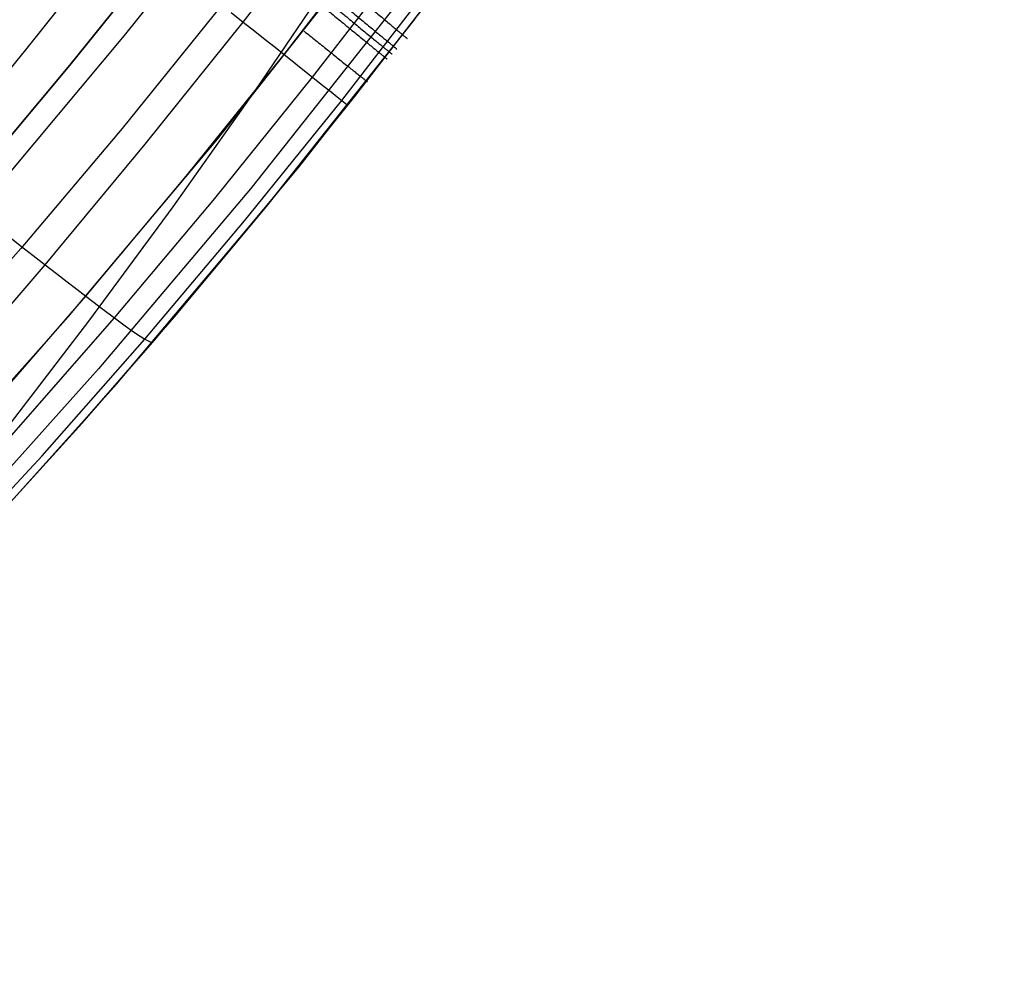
# Model space of a CAD drawing. Header units: millimetres. Extents: x -58 to 58, y -58 to 57.
# Tile 24 of 102: x -33 to -21, y 12 to 24. Entities that reach past the tile are written whole.
import ezdxf

# ---------------------------------------------------------------- set-up
doc = ezdxf.new("R2010")
doc.units = ezdxf.units.MM
doc.header["$MEASUREMENT"] = 0
doc.layers.add('Predefinito', color=5, linetype='Continuous')

msp = doc.modelspace()

# ---------------------------------------------------------------- linework, layer by layer
at = {"layer": 'Predefinito', "extrusion": (3.47394230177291e-06, 6.555324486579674e-06, 0.9999999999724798)}
msp.add_lwpolyline([(-40.05844920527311, 12.07019050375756), (-39.51148982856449, 12.54428719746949), (-38.86779374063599, 13.12657360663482), (-38.23617226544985, 13.72392384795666), (-37.61641020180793, 14.3354160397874), (-37.00829234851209, 14.96012830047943), (-36.41156237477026, 15.59715432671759), (-35.82579943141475, 16.24565012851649), (-34.68532672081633, 17.57373741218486), (-33.58273344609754, 18.93782103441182), (-32.51209907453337, 20.33156458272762), (-31.46826174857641, 21.7494670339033), (-30.45087407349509, 23.1891362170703), (-29.46166613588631, 24.65003284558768), (-28.50592178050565, 26.13583376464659), (-27.58969357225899, 27.65058958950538), (-26.71861564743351, 29.19554492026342), (-25.89803475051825, 30.77132529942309), (-25.50813448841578, 31.57106826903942), (-25.13256648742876, 32.37888605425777), (-24.77187897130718, 33.19483103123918), (-24.42659664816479, 34.01864619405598), (-24.09723834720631, 34.84999719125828), (-23.78432289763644, 35.68854967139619), (-23.48831992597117, 36.53398396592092), (-23.20950224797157, 37.38603913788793), (-22.94809347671, 38.24446893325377), (-22.7043172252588, 39.109027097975), (-22.47837071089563, 39.97943959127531), (-22.27034556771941, 40.85532122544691), (-22.08030703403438, 41.73625902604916), (-21.90832034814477, 42.62184001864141), (-21.75441527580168, 43.5116100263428), (-21.61847969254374, 44.40495006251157), (-21.50036600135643, 45.30119993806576), (-21.39992660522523, 46.19969946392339), (-21.31698821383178, 47.099926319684), (-21.2512747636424, 48.00190965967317), (-21.20248449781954, 48.90581650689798), (-21.17031565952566, 49.81181388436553), (-21.15446035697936, 50.71988457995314), (-21.15458615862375, 51.62927444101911), (-21.20142680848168, 53.44825810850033)], dxfattribs=at)
at = {"layer": 'Predefinito'}
for points in [[(-34.04639741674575, 18.95368799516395), (-32.76863869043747, 20.38720466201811), (-30.9175313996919, 22.59107931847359), (-29.1356223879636, 24.85155337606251)], [(-33.90439944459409, 22.13284132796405), (-32.75032847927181, 23.50955028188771), (-31.61168815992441, 24.92142779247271)], [(-31.61168815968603, 24.92142779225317), (-32.75032847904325, 23.50955028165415), (-33.90439944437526, 22.13284132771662)], [(-31.61168815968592, 24.92142779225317), (-32.75032847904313, 23.50955028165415), (-33.90439944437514, 22.13284132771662)], [(-33.77596067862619, 17.77395751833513), (-32.5973755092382, 19.0669446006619), (-31.44959269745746, 20.38794552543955), (-30.3258641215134, 21.7347958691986), (-29.21535980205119, 23.11525812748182), (-28.11721509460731, 24.54051315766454)], [(-30.8735537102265, 24.24264009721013), (-32.10128319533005, 22.7246930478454), (-33.35901233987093, 21.23315087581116), (-34.6488485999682, 19.77687850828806)]]:
    msp.add_lwpolyline(points, dxfattribs=at)
at = {"layer": 'Predefinito', "extrusion": (0.6295383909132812, 0.776969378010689, 0)}
msp.add_lwpolyline([(39.24354841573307, 320), (39.26574435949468, 319.9997536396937), (39.28812865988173, 319.9990058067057), (39.31068665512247, 319.9977436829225), (39.33340285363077, 319.9959549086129), (39.35626094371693, 319.9936276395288), (39.37924380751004, 319.9907506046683), (39.402333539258, 319.9873131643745), (39.4255114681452, 319.9833053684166), (39.44875818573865, 319.9787180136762), (39.4720535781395, 319.9735427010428), (39.49537686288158, 319.9677718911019), (39.51870663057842, 319.9613989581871), (39.54202089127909, 319.9544182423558), (39.56529712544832, 319.9468250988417), (39.58851233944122, 319.9386159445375), (39.61164312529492, 319.9297883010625), (39.63466572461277, 319.9203408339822), (39.65755609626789, 319.9102733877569), (39.68028998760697, 319.8995870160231), (39.70284300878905, 319.8882840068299), (39.72519070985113, 319.8763679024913), (39.74730866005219, 319.8638435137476), (39.76917252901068, 319.8507169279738), (39.79075816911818, 319.8369955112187), (39.81204169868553, 319.8226879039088), (39.83299958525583, 319.8078040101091), (39.85360872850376, 319.7923549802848), (39.87384654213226, 319.7763531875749), (39.89369103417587, 319.7598121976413), (39.91312088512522, 319.7427467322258), (39.93211552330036, 319.7251726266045), (39.95065519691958, 319.7071067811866), (39.96872104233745, 319.6885671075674), (39.98629514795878, 319.6695724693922), (40.00336061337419, 319.6501426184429), (40.01990160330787, 319.6302981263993), (40.0359033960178, 319.6100603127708), (40.05135242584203, 319.5894511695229), (40.06623631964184, 319.5684932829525), (40.08054392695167, 319.5472097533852), (40.09426534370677, 319.5256241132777), (40.10739192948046, 319.5037602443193), (40.11991631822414, 319.4816422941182), (40.13183242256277, 319.4592945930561), (40.14313543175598, 319.4367415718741), (40.15382180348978, 319.414007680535), (40.16388924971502, 319.3911173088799), (40.17333671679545, 319.3680947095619), (40.18216436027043, 319.3449639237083), (40.19037351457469, 319.3217487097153), (40.19796665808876, 319.2984724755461), (40.20494737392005, 319.2751582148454), (40.21132030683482, 319.2518284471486), (40.21709111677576, 319.2285051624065), (40.2222664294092, 319.2052097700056), (40.22685378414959, 319.1819630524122), (40.23086158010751, 319.158785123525), (40.23429902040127, 319.135695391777), (40.23717605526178, 319.1127125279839), (40.2395033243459, 319.0898544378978), (40.24129209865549, 319.0671382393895), (40.24255422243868, 319.0445802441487), (40.24330205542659, 319.0221959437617), (40.24354841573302, 319)], dxfattribs=at)
at = {"layer": 'Predefinito', "extrusion": (0.6335529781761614, 0.7736993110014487, 0)}
msp.add_lwpolyline([(39.23323410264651, 320), (39.25543004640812, 319.9997536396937), (39.27781434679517, 319.9990058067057), (39.30037234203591, 319.9977436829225), (39.32308854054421, 319.9959549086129), (39.34594663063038, 319.9936276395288), (39.3689294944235, 319.9907506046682), (39.39201922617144, 319.9873131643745), (39.41519715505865, 319.9833053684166), (39.4384438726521, 319.9787180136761), (39.46173926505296, 319.9735427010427), (39.48506254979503, 319.9677718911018), (39.50839231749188, 319.961398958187), (39.53170657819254, 319.9544182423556), (39.55498281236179, 319.9468250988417), (39.57819802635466, 319.9386159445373), (39.60132881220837, 319.9297883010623), (39.62435141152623, 319.9203408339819), (39.64724178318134, 319.9102733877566), (39.66997567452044, 319.8995870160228), (39.69252869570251, 319.8882840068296), (39.71487639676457, 319.8763679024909), (39.73699434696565, 319.8638435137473), (39.75885821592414, 319.8507169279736), (39.78044385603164, 319.8369955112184), (39.80172738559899, 319.8226879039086), (39.8226852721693, 319.8078040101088), (39.84329441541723, 319.7923549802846), (39.86353222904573, 319.7763531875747), (39.88337672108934, 319.7598121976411), (39.9028065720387, 319.7427467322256), (39.92180121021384, 319.7251726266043), (39.94034088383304, 319.7071067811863), (39.95840672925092, 319.6885671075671), (39.97598083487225, 319.6695724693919), (39.99304630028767, 319.6501426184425), (40.00958729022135, 319.6302981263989), (40.02558908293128, 319.6100603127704), (40.04103811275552, 319.5894511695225), (40.05592200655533, 319.5684932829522), (40.07022961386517, 319.5472097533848), (40.08395103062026, 319.5256241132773), (40.09707761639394, 319.5037602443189), (40.10960200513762, 319.4816422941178), (40.12151810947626, 319.4592945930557), (40.13282111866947, 319.4367415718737), (40.14350749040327, 319.4140076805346), (40.15357493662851, 319.3911173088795), (40.16302240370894, 319.3680947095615), (40.17185004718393, 319.3449639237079), (40.18005920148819, 319.321748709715), (40.18765234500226, 319.2984724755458), (40.19463306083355, 319.2751582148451), (40.20100599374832, 319.2518284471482), (40.20677680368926, 319.2285051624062), (40.2119521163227, 319.2052097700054), (40.21653947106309, 319.1819630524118), (40.22054726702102, 319.1587851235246), (40.22398470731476, 319.1356953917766), (40.22686174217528, 319.1127125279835), (40.22918901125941, 319.0898544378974), (40.230977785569, 319.0671382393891), (40.2322399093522, 319.0445802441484), (40.23298774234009, 319.0221959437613), (40.23323410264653, 318.9999999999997)], dxfattribs=at)
at = {"layer": 'Predefinito', "extrusion": (0.6354600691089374, 0.772133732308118, 0)}
msp.add_lwpolyline([(39.22700556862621, 320), (39.24920151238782, 319.9997536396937), (39.27158581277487, 319.9990058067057), (39.29414380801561, 319.9977436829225), (39.31686000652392, 319.9959549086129), (39.33971809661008, 319.9936276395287), (39.3627009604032, 319.9907506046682), (39.38579069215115, 319.9873131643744), (39.40896862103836, 319.9833053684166), (39.4322153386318, 319.9787180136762), (39.45551073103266, 319.9735427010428), (39.47883401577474, 319.9677718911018), (39.50216378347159, 319.961398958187), (39.52547804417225, 319.9544182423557), (39.5487542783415, 319.9468250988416), (39.57196949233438, 319.9386159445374), (39.5951002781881, 319.9297883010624), (39.61812287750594, 319.920340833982), (39.64101324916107, 319.9102733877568), (39.66374714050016, 319.899587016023), (39.68630016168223, 319.8882840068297), (39.70864786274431, 319.8763679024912), (39.73076581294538, 319.8638435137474), (39.75262968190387, 319.8507169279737), (39.77421532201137, 319.8369955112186), (39.79549885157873, 319.8226879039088), (39.81645673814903, 319.807804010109), (39.83706588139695, 319.7923549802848), (39.85730369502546, 319.7763531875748), (39.87714818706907, 319.7598121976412), (39.89657803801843, 319.7427467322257), (39.91557267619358, 319.7251726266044), (39.93411234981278, 319.7071067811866), (39.95217819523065, 319.6885671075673), (39.96975230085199, 319.6695724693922), (39.9868177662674, 319.6501426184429), (40.00335875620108, 319.6302981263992), (40.01936054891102, 319.6100603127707), (40.03480957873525, 319.5894511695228), (40.04969347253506, 319.5684932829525), (40.06400107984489, 319.5472097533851), (40.0777224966, 319.5256241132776), (40.09084908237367, 319.5037602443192), (40.10337347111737, 319.4816422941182), (40.115289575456, 319.459294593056), (40.1265925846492, 319.4367415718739), (40.13727895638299, 319.4140076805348), (40.14734640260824, 319.3911173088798), (40.15679386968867, 319.3680947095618), (40.16562151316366, 319.3449639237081), (40.17383066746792, 319.3217487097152), (40.18142381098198, 319.298472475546), (40.18840452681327, 319.2751582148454), (40.19477745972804, 319.2518284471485), (40.20054826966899, 319.2285051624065), (40.20572358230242, 319.2052097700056), (40.21031093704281, 319.1819630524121), (40.21431873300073, 319.1587851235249), (40.21775617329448, 319.1356953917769), (40.22063320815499, 319.1127125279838), (40.22296047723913, 319.0898544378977), (40.22474925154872, 319.0671382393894), (40.22601137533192, 319.0445802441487), (40.22675920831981, 319.0221959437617), (40.22700556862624, 319)], dxfattribs=at)
at = {"layer": 'Predefinito', "extrusion": (1, 0, 0)}
for points in [[(23.50955028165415, 59.99999999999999), (23.50955028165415, 319)], [(21.73479586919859, 319), (21.73479586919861, 59.99960509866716)], [(19.06694460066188, 319), (19.06694460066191, 59.99947642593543)]]:
    msp.add_lwpolyline(points, dxfattribs=at)
at = {"layer": 'Predefinito', "extrusion": (0.6373827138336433, 0.7705473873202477, 0)}
msp.add_lwpolyline([(39.21983552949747, 320), (39.24203147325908, 319.9997536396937), (39.26441577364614, 319.9990058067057), (39.28697376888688, 319.9977436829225), (39.30968996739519, 319.9959549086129), (39.33254805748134, 319.9936276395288), (39.35553092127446, 319.9907506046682), (39.37862065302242, 319.9873131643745), (39.40179858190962, 319.9833053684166), (39.42504529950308, 319.9787180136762), (39.44834069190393, 319.9735427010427), (39.47166397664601, 319.9677718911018), (39.49499374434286, 319.961398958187), (39.51830800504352, 319.9544182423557), (39.54158423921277, 319.9468250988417), (39.56479945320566, 319.9386159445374), (39.58793023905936, 319.9297883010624), (39.61095283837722, 319.920340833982), (39.63384321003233, 319.9102733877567), (39.65657710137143, 319.899587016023), (39.6791301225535, 319.8882840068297), (39.70147782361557, 319.8763679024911), (39.72359577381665, 319.8638435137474), (39.74545964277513, 319.8507169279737), (39.76704528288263, 319.8369955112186), (39.78832881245, 319.8226879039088), (39.8092866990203, 319.807804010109), (39.82989584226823, 319.7923549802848), (39.85013365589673, 319.7763531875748), (39.86997814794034, 319.7598121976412), (39.88940799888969, 319.7427467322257), (39.90840263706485, 319.7251726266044), (39.92694231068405, 319.7071067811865), (39.94500815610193, 319.6885671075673), (39.96258226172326, 319.6695724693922), (39.97964772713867, 319.6501426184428), (39.99618871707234, 319.6302981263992), (40.01219050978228, 319.6100603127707), (40.02763953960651, 319.5894511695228), (40.04252343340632, 319.5684932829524), (40.05683104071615, 319.5472097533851), (40.07055245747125, 319.5256241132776), (40.08367904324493, 319.5037602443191), (40.09620343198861, 319.481642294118), (40.10811953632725, 319.459294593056), (40.11942254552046, 319.4367415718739), (40.13010891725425, 319.4140076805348), (40.1401763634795, 319.3911173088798), (40.14962383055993, 319.3680947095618), (40.15845147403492, 319.3449639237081), (40.16666062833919, 319.3217487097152), (40.17425377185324, 319.298472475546), (40.18123448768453, 319.2751582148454), (40.18760742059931, 319.2518284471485), (40.19337823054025, 319.2285051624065), (40.19855354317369, 319.2052097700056), (40.20314089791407, 319.1819630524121), (40.20714869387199, 319.1587851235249), (40.21058613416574, 319.135695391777), (40.21346316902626, 319.1127125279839), (40.21579043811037, 319.0898544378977), (40.21757921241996, 319.0671382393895), (40.21884133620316, 319.0445802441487), (40.21958916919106, 319.0221959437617), (40.21983552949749, 319)], dxfattribs=at)
at = {"layer": 'Predefinito', "extrusion": (0.6255992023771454, 0.7801446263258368, 0)}
msp.add_lwpolyline([(38.25013327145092, 320), (38.22793732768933, 319.9997536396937), (38.20555302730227, 319.9990058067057), (38.18299503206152, 319.9977436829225), (38.16027883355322, 319.9959549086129), (38.13742074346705, 319.9936276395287), (38.11443787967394, 319.9907506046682), (38.09134814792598, 319.9873131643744), (38.06817021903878, 319.9833053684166), (38.04492350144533, 319.9787180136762), (38.02162810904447, 319.9735427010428), (37.9983048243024, 319.9677718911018), (37.97497505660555, 319.961398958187), (37.95166079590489, 319.9544182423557), (37.92838456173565, 319.9468250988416), (37.90516934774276, 319.9386159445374), (37.88203856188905, 319.9297883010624), (37.85901596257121, 319.920340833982), (37.83612559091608, 319.9102733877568), (37.813391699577, 319.899587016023), (37.79083867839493, 319.8882840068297), (37.76849097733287, 319.8763679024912), (37.74637302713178, 319.8638435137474), (37.7245091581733, 319.8507169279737), (37.70292351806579, 319.8369955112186), (37.68163998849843, 319.8226879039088), (37.66068210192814, 319.807804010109), (37.64007295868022, 319.7923549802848), (37.61983514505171, 319.7763531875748), (37.59999065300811, 319.7598121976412), (37.58056080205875, 319.7427467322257), (37.5615661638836, 319.7251726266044), (37.5430264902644, 319.7071067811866), (37.52496064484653, 319.6885671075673), (37.50738653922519, 319.6695724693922), (37.49032107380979, 319.6501426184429), (37.47378008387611, 319.6302981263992), (37.45777829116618, 319.6100603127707), (37.44232926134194, 319.5894511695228), (37.42744536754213, 319.5684932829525), (37.4131377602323, 319.5472097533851), (37.39941634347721, 319.5256241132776), (37.38628975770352, 319.5037602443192), (37.37376536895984, 319.4816422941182), (37.36184926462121, 319.459294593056), (37.350546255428, 319.4367415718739), (37.33985988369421, 319.4140076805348), (37.32979243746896, 319.3911173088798), (37.32034497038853, 319.3680947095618), (37.31151732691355, 319.3449639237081), (37.30330817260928, 319.3217487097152), (37.29571502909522, 319.298472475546), (37.28873431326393, 319.2751582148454), (37.28236138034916, 319.2518284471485), (37.27659057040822, 319.2285051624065), (37.27141525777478, 319.2052097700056), (37.26682790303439, 319.1819630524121), (37.26282010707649, 319.1587851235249), (37.25938266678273, 319.1356953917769), (37.25650563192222, 319.1127125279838), (37.25417836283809, 319.0898544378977), (37.2523895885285, 319.0671382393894), (37.25112746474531, 319.0445802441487), (37.25037963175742, 319.0221959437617), (37.25013327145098, 319)], dxfattribs=at)
at = {"layer": 'Predefinito', "extrusion": (0.6333962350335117, 0.7738276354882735, 0)}
msp.add_lwpolyline([(38.23370712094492, 320), (38.21151117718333, 319.9997536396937), (38.18912687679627, 319.9990058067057), (38.16656888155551, 319.9977436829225), (38.14385268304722, 319.9959549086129), (38.12099459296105, 319.9936276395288), (38.09801172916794, 319.9907506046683), (38.07492199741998, 319.9873131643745), (38.05174406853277, 319.9833053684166), (38.02849735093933, 319.9787180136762), (38.00520195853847, 319.9735427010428), (37.98187867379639, 319.9677718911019), (37.95854890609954, 319.9613989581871), (37.93523464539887, 319.9544182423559), (37.91195841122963, 319.9468250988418), (37.88874319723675, 319.9386159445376), (37.86561241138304, 319.9297883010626), (37.84258981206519, 319.9203408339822), (37.81969944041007, 319.9102733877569), (37.79696554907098, 319.8995870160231), (37.77441252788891, 319.88828400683), (37.75206482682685, 319.8763679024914), (37.72994687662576, 319.8638435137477), (37.70808300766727, 319.850716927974), (37.68649736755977, 319.8369955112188), (37.6652138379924, 319.822687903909), (37.6442559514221, 319.8078040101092), (37.62364680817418, 319.792354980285), (37.60340899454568, 319.7763531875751), (37.58356450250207, 319.7598121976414), (37.56413465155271, 319.742746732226), (37.54514001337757, 319.7251726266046), (37.52660033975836, 319.7071067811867), (37.50853449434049, 319.6885671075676), (37.49096038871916, 319.6695724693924), (37.47389492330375, 319.6501426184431), (37.45735393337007, 319.6302981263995), (37.44135214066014, 319.6100603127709), (37.4259031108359, 319.589451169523), (37.41101921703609, 319.5684932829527), (37.39671160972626, 319.5472097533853), (37.38299019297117, 319.5256241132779), (37.36986360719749, 319.5037602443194), (37.35733921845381, 319.4816422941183), (37.34542311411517, 319.4592945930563), (37.33412010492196, 319.4367415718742), (37.32343373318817, 319.4140076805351), (37.31336628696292, 319.39111730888), (37.30391881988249, 319.3680947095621), (37.2950911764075, 319.3449639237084), (37.28688202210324, 319.3217487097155), (37.27928887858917, 319.2984724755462), (37.27230816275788, 319.2751582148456), (37.26593522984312, 319.2518284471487), (37.26016441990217, 319.2285051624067), (37.25498910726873, 319.2052097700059), (37.25040175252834, 319.1819630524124), (37.24639395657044, 319.1587851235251), (37.24295651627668, 319.1356953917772), (37.24007948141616, 319.1127125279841), (37.23775221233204, 319.0898544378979), (37.23596343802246, 319.0671382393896), (37.23470131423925, 319.0445802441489), (37.23395348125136, 319.0221959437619), (37.23370712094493, 319.0000000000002)], dxfattribs=at)
at = {"layer": 'Predefinito', "extrusion": (0.6351704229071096, 0.7723720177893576, 0)}
msp.add_lwpolyline([(38.22800417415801, 320), (38.20580823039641, 319.9997536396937), (38.18342393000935, 319.9990058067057), (38.16086593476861, 319.9977436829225), (38.13814973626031, 319.9959549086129), (38.11529164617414, 319.9936276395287), (38.09230878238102, 319.9907506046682), (38.06921905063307, 319.9873131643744), (38.04604112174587, 319.9833053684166), (38.02279440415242, 319.9787180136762), (37.99949901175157, 319.9735427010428), (37.97617572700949, 319.9677718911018), (37.95284595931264, 319.961398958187), (37.92953169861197, 319.9544182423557), (37.90625546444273, 319.9468250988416), (37.88304025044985, 319.9386159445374), (37.85990946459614, 319.9297883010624), (37.83688686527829, 319.920340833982), (37.81399649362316, 319.9102733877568), (37.79126260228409, 319.899587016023), (37.76870958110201, 319.8882840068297), (37.74636188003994, 319.8763679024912), (37.72424392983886, 319.8638435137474), (37.70238006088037, 319.8507169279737), (37.68079442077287, 319.8369955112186), (37.65951089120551, 319.8226879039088), (37.63855300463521, 319.807804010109), (37.61794386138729, 319.7923549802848), (37.59770604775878, 319.7763531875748), (37.57786155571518, 319.7598121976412), (37.55843170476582, 319.7427467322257), (37.53943706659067, 319.7251726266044), (37.52089739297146, 319.7071067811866), (37.5028315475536, 319.6885671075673), (37.48525744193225, 319.6695724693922), (37.46819197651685, 319.6501426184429), (37.45165098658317, 319.6302981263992), (37.43564919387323, 319.6100603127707), (37.42020016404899, 319.5894511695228), (37.40531627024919, 319.5684932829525), (37.39100866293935, 319.5472097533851), (37.37728724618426, 319.5256241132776), (37.36416066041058, 319.5037602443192), (37.3516362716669, 319.4816422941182), (37.33972016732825, 319.459294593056), (37.32841715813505, 319.4367415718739), (37.31773078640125, 319.4140076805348), (37.307663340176, 319.3911173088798), (37.29821587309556, 319.3680947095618), (37.28938822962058, 319.3449639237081), (37.28117907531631, 319.3217487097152), (37.27358593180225, 319.298472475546), (37.26660521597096, 319.2751582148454), (37.26023228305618, 319.2518284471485), (37.25446147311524, 319.2285051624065), (37.24928616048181, 319.2052097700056), (37.24469880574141, 319.1819630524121), (37.2406910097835, 319.1587851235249), (37.23725356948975, 319.1356953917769), (37.23437653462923, 319.1127125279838), (37.23204926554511, 319.0898544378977), (37.23026049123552, 319.0671382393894), (37.22899836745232, 319.0445802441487), (37.22825053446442, 319.0221959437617), (37.22800417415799, 319)], dxfattribs=at)
at = {"layer": 'Predefinito', "extrusion": (0.6369758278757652, 0.770883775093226, 0)}
msp.add_lwpolyline([(38.22141494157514, 320), (38.19921899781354, 319.9997536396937), (38.17683469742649, 319.9990058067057), (38.15427670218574, 319.9977436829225), (38.13156050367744, 319.9959549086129), (38.10870241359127, 319.9936276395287), (38.08571954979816, 319.9907506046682), (38.06262981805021, 319.9873131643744), (38.039451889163, 319.9833053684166), (38.01620517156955, 319.9787180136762), (37.9929097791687, 319.9735427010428), (37.96958649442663, 319.9677718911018), (37.94625672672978, 319.961398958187), (37.92294246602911, 319.9544182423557), (37.89966623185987, 319.9468250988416), (37.87645101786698, 319.9386159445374), (37.85332023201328, 319.9297883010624), (37.83029763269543, 319.920340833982), (37.80740726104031, 319.9102733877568), (37.78467336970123, 319.899587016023), (37.76212034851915, 319.8882840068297), (37.73977264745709, 319.8763679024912), (37.717654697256, 319.8638435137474), (37.69579082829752, 319.8507169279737), (37.67420518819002, 319.8369955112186), (37.65292165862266, 319.8226879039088), (37.63196377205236, 319.807804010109), (37.61135462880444, 319.7923549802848), (37.59111681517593, 319.7763531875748), (37.57127232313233, 319.7598121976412), (37.55184247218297, 319.7427467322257), (37.53284783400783, 319.7251726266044), (37.51430816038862, 319.7071067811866), (37.49624231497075, 319.6885671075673), (37.47866820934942, 319.6695724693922), (37.46160274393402, 319.6501426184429), (37.44506175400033, 319.6302981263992), (37.42905996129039, 319.6100603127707), (37.41361093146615, 319.5894511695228), (37.39872703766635, 319.5684932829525), (37.38441943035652, 319.5472097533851), (37.37069801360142, 319.5256241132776), (37.35757142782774, 319.5037602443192), (37.34504703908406, 319.4816422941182), (37.33313093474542, 319.459294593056), (37.32182792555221, 319.4367415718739), (37.31114155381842, 319.4140076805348), (37.30107410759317, 319.3911173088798), (37.29162664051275, 319.3680947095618), (37.28279899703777, 319.3449639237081), (37.2745898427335, 319.3217487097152), (37.26699669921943, 319.298472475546), (37.26001598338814, 319.2751582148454), (37.25364305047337, 319.2518284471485), (37.24787224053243, 319.2285051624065), (37.24269692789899, 319.2052097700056), (37.2381095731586, 319.1819630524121), (37.23410177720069, 319.1587851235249), (37.23066433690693, 319.1356953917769), (37.22778730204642, 319.1127125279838), (37.2254600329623, 319.0898544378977), (37.22367125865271, 319.0671382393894), (37.22240913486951, 319.0445802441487), (37.22166130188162, 319.0221959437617), (37.22141494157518, 319)], dxfattribs=at)
at = {"layer": 'Predefinito', "extrusion": (0.6407519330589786, 0.7677479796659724, 0)}
msp.add_lwpolyline([(38.20512570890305, 320), (38.18292976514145, 319.9997536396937), (38.16054546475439, 319.9990058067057), (38.13798746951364, 319.9977436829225), (38.11527127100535, 319.9959549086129), (38.09241318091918, 319.9936276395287), (38.06943031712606, 319.9907506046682), (38.04634058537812, 319.9873131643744), (38.0231626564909, 319.9833053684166), (37.99991593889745, 319.9787180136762), (37.9766205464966, 319.9735427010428), (37.95329726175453, 319.9677718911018), (37.92996749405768, 319.961398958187), (37.90665323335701, 319.9544182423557), (37.88337699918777, 319.9468250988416), (37.86016178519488, 319.9386159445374), (37.83703099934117, 319.9297883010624), (37.81400840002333, 319.920340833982), (37.7911180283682, 319.9102733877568), (37.76838413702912, 319.899587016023), (37.74583111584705, 319.8882840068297), (37.72348341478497, 319.8763679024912), (37.70136546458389, 319.8638435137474), (37.6795015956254, 319.8507169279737), (37.6579159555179, 319.8369955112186), (37.63663242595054, 319.8226879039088), (37.61567453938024, 319.807804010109), (37.59506539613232, 319.7923549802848), (37.57482758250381, 319.7763531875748), (37.55498309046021, 319.7598121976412), (37.53555323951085, 319.7427467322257), (37.51655860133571, 319.7251726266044), (37.49801892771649, 319.7071067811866), (37.47995308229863, 319.6885671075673), (37.46237897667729, 319.6695724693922), (37.44531351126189, 319.6501426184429), (37.4287725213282, 319.6302981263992), (37.41277072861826, 319.6100603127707), (37.39732169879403, 319.5894511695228), (37.38243780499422, 319.5684932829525), (37.36813019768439, 319.5472097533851), (37.3544087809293, 319.5256241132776), (37.34128219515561, 319.5037602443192), (37.32875780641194, 319.4816422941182), (37.31684170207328, 319.459294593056), (37.30553869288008, 319.4367415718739), (37.29485232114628, 319.4140076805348), (37.28478487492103, 319.3911173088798), (37.2753374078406, 319.3680947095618), (37.26650976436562, 319.3449639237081), (37.25830061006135, 319.3217487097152), (37.25070746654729, 319.298472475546), (37.243726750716, 319.2751582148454), (37.23735381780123, 319.2518284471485), (37.23158300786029, 319.2285051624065), (37.22640769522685, 319.2052097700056), (37.22182034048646, 319.1819630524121), (37.21781254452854, 319.1587851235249), (37.21437510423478, 319.1356953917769), (37.21149806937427, 319.1127125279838), (37.20917080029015, 319.0898544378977), (37.20738202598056, 319.0671382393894), (37.20611990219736, 319.0445802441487), (37.20537206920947, 319.0221959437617), (37.20512570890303, 319)], dxfattribs=at)
at = {"layer": 'Predefinito', "extrusion": (0.6579761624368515, 0.7530387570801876, 0)}
msp.add_lwpolyline([(38.08998469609, 320), (38.0677887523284, 319.9997536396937), (38.04540445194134, 319.9990058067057), (38.02284645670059, 319.9977436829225), (38.00013025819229, 319.9959549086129), (37.97727216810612, 319.9936276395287), (37.95428930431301, 319.9907506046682), (37.93119957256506, 319.9873131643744), (37.90802164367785, 319.9833053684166), (37.8847749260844, 319.9787180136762), (37.86147953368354, 319.9735427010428), (37.83815624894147, 319.9677718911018), (37.81482648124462, 319.961398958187), (37.79151222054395, 319.9544182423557), (37.76823598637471, 319.9468250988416), (37.74502077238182, 319.9386159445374), (37.72188998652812, 319.9297883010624), (37.69886738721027, 319.920340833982), (37.67597701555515, 319.9102733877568), (37.65324312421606, 319.899587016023), (37.63069010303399, 319.8882840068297), (37.60834240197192, 319.8763679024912), (37.58622445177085, 319.8638435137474), (37.56436058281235, 319.8507169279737), (37.54277494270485, 319.8369955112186), (37.52149141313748, 319.8226879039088), (37.50053352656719, 319.807804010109), (37.47992438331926, 319.7923549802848), (37.45968656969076, 319.7763531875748), (37.43984207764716, 319.7598121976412), (37.42041222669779, 319.7427467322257), (37.40141758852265, 319.7251726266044), (37.38287791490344, 319.7071067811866), (37.36481206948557, 319.6885671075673), (37.34723796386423, 319.6695724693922), (37.33017249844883, 319.6501426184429), (37.31363150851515, 319.6302981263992), (37.29762971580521, 319.6100603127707), (37.28218068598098, 319.5894511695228), (37.26729679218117, 319.5684932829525), (37.25298918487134, 319.5472097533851), (37.23926776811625, 319.5256241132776), (37.22614118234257, 319.5037602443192), (37.21361679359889, 319.4816422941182), (37.20170068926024, 319.459294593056), (37.19039768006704, 319.4367415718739), (37.17971130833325, 319.4140076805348), (37.16964386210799, 319.3911173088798), (37.16019639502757, 319.3680947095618), (37.15136875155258, 319.3449639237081), (37.14315959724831, 319.3217487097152), (37.13556645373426, 319.298472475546), (37.12858573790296, 319.2751582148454), (37.12221280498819, 319.2518284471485), (37.11644199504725, 319.2285051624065), (37.11126668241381, 319.2052097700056), (37.10667932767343, 319.1819630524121), (37.10267153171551, 319.1587851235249), (37.09923409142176, 319.1356953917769), (37.09635705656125, 319.1127125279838), (37.09402978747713, 319.0898544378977), (37.09224101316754, 319.0671382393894), (37.09097888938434, 319.0445802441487), (37.09023105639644, 319.0221959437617), (37.08998469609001, 319)], dxfattribs=at)
at = {"layer": 'Predefinito', "extrusion": (0.667794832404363, 0.7443453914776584, 0)}
msp.add_lwpolyline([(37.99572848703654, 320), (37.97353254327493, 319.9997536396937), (37.95114824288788, 319.9990058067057), (37.92859024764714, 319.9977436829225), (37.90587404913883, 319.9959549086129), (37.88301595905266, 319.9936276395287), (37.86003309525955, 319.9907506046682), (37.8369433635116, 319.9873131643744), (37.81376543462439, 319.9833053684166), (37.79051871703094, 319.9787180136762), (37.76722332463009, 319.9735427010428), (37.74390003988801, 319.9677718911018), (37.72057027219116, 319.961398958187), (37.69725601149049, 319.9544182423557), (37.67397977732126, 319.9468250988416), (37.65076456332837, 319.9386159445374), (37.62763377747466, 319.9297883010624), (37.60461117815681, 319.920340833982), (37.58172080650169, 319.9102733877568), (37.55898691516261, 319.899587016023), (37.53643389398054, 319.8882840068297), (37.51408619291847, 319.8763679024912), (37.49196824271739, 319.8638435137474), (37.4701043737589, 319.8507169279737), (37.44851873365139, 319.8369955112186), (37.42723520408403, 319.8226879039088), (37.40627731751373, 319.807804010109), (37.38566817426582, 319.7923549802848), (37.36543036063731, 319.7763531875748), (37.3455858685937, 319.7598121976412), (37.32615601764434, 319.7427467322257), (37.30716137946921, 319.7251726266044), (37.28862170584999, 319.7071067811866), (37.27055586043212, 319.6885671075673), (37.25298175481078, 319.6695724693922), (37.23591628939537, 319.6501426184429), (37.21937529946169, 319.6302981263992), (37.20337350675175, 319.6100603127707), (37.18792447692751, 319.5894511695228), (37.17304058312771, 319.5684932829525), (37.15873297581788, 319.5472097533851), (37.14501155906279, 319.5256241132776), (37.1318849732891, 319.5037602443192), (37.11936058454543, 319.4816422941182), (37.10744448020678, 319.459294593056), (37.09614147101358, 319.4367415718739), (37.08545509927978, 319.4140076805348), (37.07538765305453, 319.3911173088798), (37.0659401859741, 319.3680947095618), (37.05711254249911, 319.3449639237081), (37.04890338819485, 319.3217487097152), (37.04131024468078, 319.298472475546), (37.03432952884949, 319.2751582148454), (37.02795659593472, 319.2518284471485), (37.02218578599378, 319.2285051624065), (37.01701047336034, 319.2052097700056), (37.01242311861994, 319.1819630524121), (37.00841532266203, 319.1587851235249), (37.00497788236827, 319.1356953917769), (37.00210084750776, 319.1127125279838), (36.99977357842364, 319.0898544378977), (36.99798480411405, 319.0671382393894), (36.99672268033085, 319.0445802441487), (36.99597484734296, 319.0221959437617), (36.99572848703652, 319)], dxfattribs=at)
at = {"layer": 'Predefinito'}
for points in [[(-41.1866722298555, 12.7248285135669, 46.3325180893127), (-40.49115360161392, 13.32536134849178, 46.24473637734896), (-39.805806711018, 13.9374931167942, 46.1627520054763), (-39.08282079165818, 14.6052424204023, 46.08120479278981), (-38.3709937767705, 15.2847570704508, 46.006307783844), (-36.98046393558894, 16.6752235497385, 45.87692218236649), (-35.6327259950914, 18.1012078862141, 45.7738552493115), (-34.32543904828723, 19.55535231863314, 45.69551726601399), (-33.0544575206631, 21.0311583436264, 45.6405706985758), (-31.81274196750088, 22.5264907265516, 45.60792558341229), (-30.5967005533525, 24.0426463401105, 45.5971714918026), (-29.40485823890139, 25.58298856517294, 45.60841106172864)], [(-42.3034260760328, 13.6402016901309, 41.8304355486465), (-41.0148744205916, 14.9135046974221, 41.6178652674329), (-39.6628302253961, 16.3146756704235, 41.4214948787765), (-38.33872255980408, 17.74912952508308, 41.25858831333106), (-37.0422370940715, 19.2099547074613, 41.128356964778), (-35.77196048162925, 20.69098236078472, 41.02893305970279), (-34.5246774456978, 22.187318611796, 40.9589374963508), (-33.29534281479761, 23.69704660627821, 40.91737237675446), (-32.0819186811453, 25.2203378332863, 40.9038291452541)], [(-40.7985377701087, 12.426311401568, 48.6429277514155), (-40.08622796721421, 13.01494538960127, 48.56910271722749), (-39.3853906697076, 13.6163339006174, 48.5002273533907), (-38.64742586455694, 14.273637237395, 48.43181815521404), (-37.9222490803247, 14.9437156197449, 48.3690865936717), (-37.20974369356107, 15.62554019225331, 48.31216303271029), (-36.50972822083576, 16.31804242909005, 48.26099407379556), (-35.1458183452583, 17.7311237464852, 48.175210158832), (-33.8277339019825, 19.17494401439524, 48.11026818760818), (-32.5508291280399, 20.6421863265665, 48.0648577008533), (-31.30703187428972, 22.1305861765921, 48.03786483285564), (-30.0919622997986, 23.6419997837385, 48.0288871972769), (-28.9036811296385, 25.1805884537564, 48.03805119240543)], [(-40.5168256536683, 12.2269104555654, 50.9533424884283), (-39.79242512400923, 12.80643523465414, 50.89435623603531), (-39.0805575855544, 13.3996415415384, 50.8394013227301), (-38.3320858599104, 14.04902795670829, 50.78491083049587), (-37.5977171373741, 14.7119790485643, 50.7350354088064), (-36.87730115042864, 15.38738418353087, 50.68986889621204), (-36.17059670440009, 16.07410894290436, 50.64935509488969), (-34.7967068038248, 17.4772966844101, 50.5816574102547), (-33.47282116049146, 18.91286898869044, 50.5306448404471), (-32.1937714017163, 20.3727240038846, 50.4951008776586), (-30.9504657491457, 21.854465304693, 50.47395925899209), (-29.7377630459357, 23.3604847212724, 50.4668469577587), (-28.55327639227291, 24.89571895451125, 50.47389919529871)], [(-40.1931220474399, 12.0546939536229, 55.5295015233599), (-39.45663371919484, 12.62314244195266, 55.50072396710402), (-38.7341189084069, 13.2063862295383, 55.4740096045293), (-37.97597207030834, 13.8461011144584, 55.44762844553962), (-37.2336488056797, 14.5002751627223, 55.4235880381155), (-36.50693612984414, 15.16766261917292, 55.40192009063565), (-35.79549469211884, 15.847017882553, 55.38258228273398), (-34.4163667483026, 17.2369855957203, 55.3505266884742), (-33.09228965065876, 18.66046268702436, 55.32665541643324), (-31.8171983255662, 20.1081069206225, 55.3101773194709), (-30.58031512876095, 21.57733430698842, 55.30035256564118), (-29.3752540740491, 23.0714390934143, 55.2969333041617), (-28.19889194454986, 24.5966443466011, 55.30003354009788)], [(-34.00795505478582, 21.56373767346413, 319.7071067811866), (-32.07265352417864, 23.87651929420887, 319.7071067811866), (-31.44440941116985, 24.66075556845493, 319.7071067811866)], [(-40.05824076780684, 12.0705838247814, 60.00033675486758), (-39.47695146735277, 12.51417822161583, 60.00021794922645), (-38.9058259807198, 12.96617139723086, 60.00010763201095), (-37.79223722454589, 13.89459982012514, 59.99991278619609), (-36.71381605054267, 14.85436056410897, 59.99975286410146), (-35.66690400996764, 15.84394509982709, 59.99962851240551), (-34.64784265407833, 16.86184489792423, 59.99954037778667), (-33.65297353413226, 17.90655142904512, 59.9994891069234), (-32.67863820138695, 18.97655616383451, 59.99947534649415), (-31.72117820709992, 20.07035057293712, 59.99949974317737), (-29.90996678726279, 22.24431210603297, 59.99965528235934), (-28.16779525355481, 24.47407886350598, 59.99994058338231)], [(-28.69558213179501, 24.2623399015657, 319.7071067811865), (-30.50926420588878, 21.9731153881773, 319.7071067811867), (-32.39273186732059, 19.74219753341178, 319.7071067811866), (-33.69692394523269, 18.28914333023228, 319.7071067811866)], [(-33.48174477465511, 18.09043635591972, 319.0000134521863), (-32.17217187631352, 19.54948058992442, 319.0000146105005), (-30.2826152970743, 21.78759775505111, 319.0000163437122), (-28.46284011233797, 24.08452633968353, 319.0000180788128)], [(-30.74768402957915, 24.16242891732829, 44.9957299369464), (-30.5967005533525, 24.0426463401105, 45.5971714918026), (-30.45563887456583, 23.9307137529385, 46.20201515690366), (-30.32451667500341, 23.82664522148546, 46.80961775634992), (-30.20330185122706, 23.73041561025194, 47.41892614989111), (-30.0919622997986, 23.6419997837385, 48.0288871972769), (-29.99023436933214, 23.5611898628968, 48.63881288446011), (-29.89758383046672, 23.48756438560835, 49.24858268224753), (-29.7377630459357, 23.3604847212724, 50.4668469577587), (-29.60898465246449, 23.25798763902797, 51.68210081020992), (-29.50785477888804, 23.17739519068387, 52.89302085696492), (-29.43105179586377, 23.11608610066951, 54.09837554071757), (-29.3752540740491, 23.0714390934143, 55.2969333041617), (-29.31380005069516, 23.02196986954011, 57.66882391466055), (-29.29890500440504, 23.00957780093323, 59.99973911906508)], [(-33.53341374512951, 21.40564462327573, 43.85225256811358), (-33.36413402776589, 21.27294881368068, 44.44464533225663), (-33.20448570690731, 21.14812163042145, 45.04085928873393), (-33.0544575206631, 21.0311583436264, 45.6405706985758), (-32.91407794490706, 20.92208913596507, 46.24362216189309), (-32.78336482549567, 20.820925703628, 46.84937962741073), (-32.6622909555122, 20.72763558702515, 47.45680437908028), (-32.5508291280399, 20.6421863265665, 48.0648577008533), (-32.44872618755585, 20.56436434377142, 48.67286250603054), (-32.35546468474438, 20.49374549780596, 49.28070274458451), (-32.1937714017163, 20.3727240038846, 50.4951008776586), (-32.06235043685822, 20.27632572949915, 51.70650971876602), (-31.95792183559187, 20.20185115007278, 52.9136319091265), (-31.87727474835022, 20.14665872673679, 54.11525769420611), (-31.8171983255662, 20.1081069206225, 55.3101773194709), (-31.74630657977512, 20.07069101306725, 57.67504237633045), (-31.7214255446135, 20.07007142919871, 59.99949973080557)]]:
    msp.add_polyline3d(points, dxfattribs=at)

doc.saveas('drawing.dxf')
